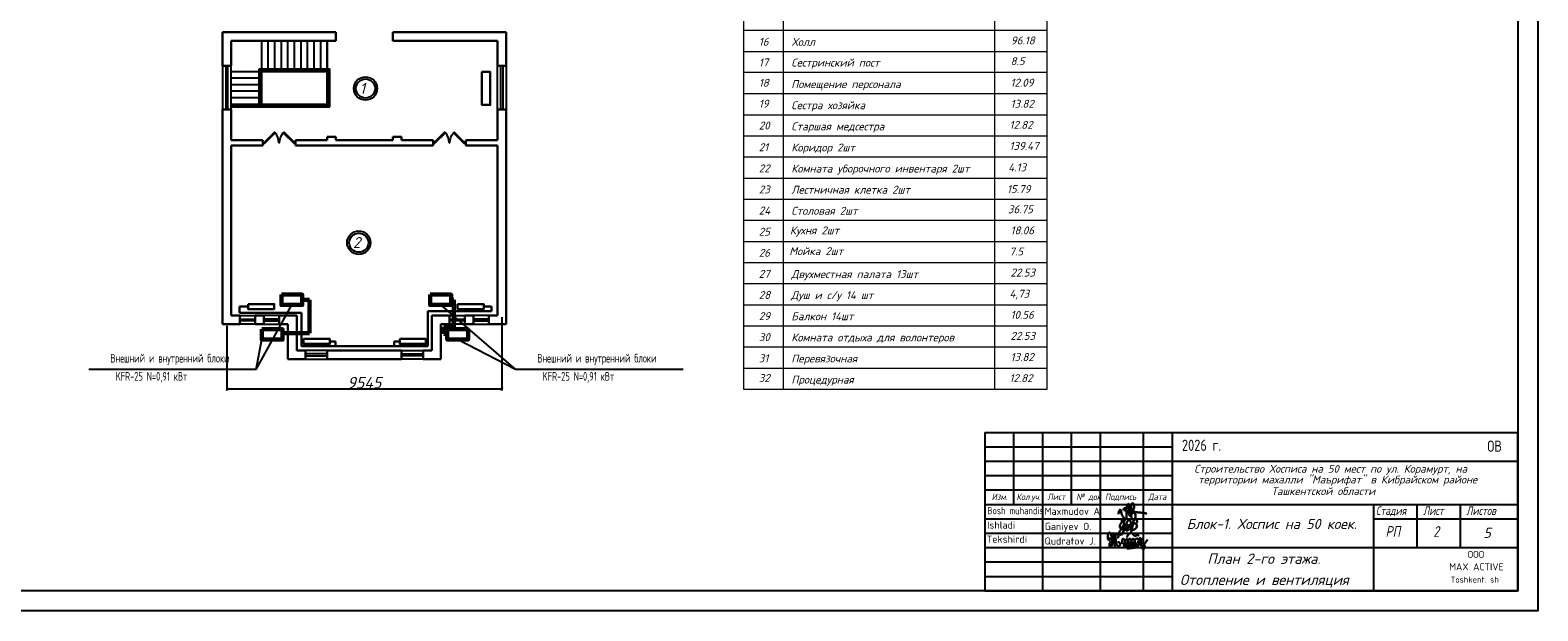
# Model space of a CAD drawing. Header units: millimetres. Extents: x -256102 to 1051688, y 9862 to 69256.
# Tile 4 of 33: x -161190 to -108854, y 9862 to 30038. Entities that reach past the tile are written whole.
import ezdxf
from ezdxf.enums import TextEntityAlignment as Align

# ---------------------------------------------------------------- set-up
doc = ezdxf.new("R2010")
doc.units = ezdxf.units.MM
for name, color, linetype in [('STR. Spesifikasiya', 7, 'Continuous'), ('Выносные', 8, 'Continuous'), ('желтые', 2, 'Continuous')]:
    doc.layers.add(name, color=color, linetype=linetype)
doc.layers.add('Надписи', color=51, linetype='Continuous', lineweight=30)
doc.layers.add('Текст', color=7, linetype='Continuous', lineweight=13)
doc.styles.add('COMPLEX', font='isocpeur.ttf')
doc.styles.add('GOST 2.304', font='CS_Gost2304.shx')
doc.styles.get("Standard").update_dxf_attribs({"font": 'isocpeui.ttf'})
doc.styles.add('style1', font='isocpeui.ttf', dxfattribs={"height": 80})
doc.styles.add('style4', font='isocpeur.ttf', dxfattribs={"height": 350})
doc.styles.add('ГОСТ', font='isocpeur.ttf', dxfattribs={"oblique": 15})
doc.styles.add('ГОСТ 300', font='isocpeui.ttf', dxfattribs={"height": 250})
doc.dimstyles.new('ISO-25', dxfattribs={"dimtxt": 400, "dimasz": 100, "dimexe": 50, "dimexo": 50, "dimgap": 20, "dimtad": 1, "dimdec": 0, "dimtxsty": 'Standard', "dimblk": 'ARCHTICK', "dimcen": 20, "dimclrd": 1, "dimclre": 1, "dimadec": 0, "dimazin": 0, "dimtfac": 1, "dimtdec": 0, "dimtmove": 0, "dimatfit": 3, "dimldrblk": 'ARCHTICK', "dimfxl": 1, "dimarcsym": 0})

# ---------------------------------------------------------------- blocks, each defined once
blk = doc.blocks.new('jfgjhsdf')
blk.add_hatch(color=1).paths.add_polyline_path([(-593, 731), (-637, 687), (0, 50), (44, 94)])
at = {"color": 1}
for p, q in [((0, 1000), (0, 950)), ((0, 50), (0, 0))]:
    blk.add_line(p, q, dxfattribs=at)
blk.add_lwpolyline([(0, 50), (-637, 687), (-593, 731), (44, 94), (0, 50)], dxfattribs=at)
blk.add_arc((-33, 130), 821, 87.66201, 132.91472, dxfattribs=at)
blk = doc.blocks.new('_ArchTick')
at = {"color": 0, "linetype": 'ByBlock', "const_width": 0.15}
blk.add_lwpolyline([(-0.5, -0.5), (0.5, 0.5)], dxfattribs=at)
blk = doc.blocks.new('*D18')
at = {"color": 1, "lineweight": -2, "transparency": 16777216}
for p, q in [((-144818, 20071), (-144818, 17521)), ((-154362, 19768), (-154362, 17521)), ((-154362, 17571), (-144818, 17571))]:
    blk.add_line(p, q, dxfattribs=at)
at = {"layer": 'Defpoints', "color": 0, "transparency": 16777216}
for p in [(-144818, 20121), (-154362, 19818), (-144818, 17571)]:
    blk.add_point(p, dxfattribs=at)
at = {"color": 1, "lineweight": -2, "transparency": 16777216, "xscale": 100, "yscale": 100, "zscale": 100, "rotation": 180}
blk.add_blockref('_ArchTick', (-154362, 17571), dxfattribs=at)
at = {"color": 1, "lineweight": -2, "transparency": 16777216, "xscale": 100, "yscale": 100, "zscale": 100}
blk.add_blockref('_ArchTick', (-144818, 17571), dxfattribs=at)
at = {"color": 0, "transparency": 16777216, "insert": (-149590, 17791), "char_height": 400, "attachment_point": 5}
blk.add_mtext('9545', dxfattribs=at)
blk = doc.blocks.new('A$C4c4061ee')
at = {"color": 184, "lineweight": 30}
blk.add_spline([(-39.7, -7.1), (-36.8, 4), (-34, 7.9), (-31.2, -0.1), (-24.1, -16.2), (-16.7, -23.5), (-13.9, -23.5), (-12.5, -17.9), (-12.5, 12.7), (-8.3, 24.8), (-4.4, 27), (-3.4, 21.4), (-5.7, 12.9), (-4.4, 8), (-4.4, -10), (-2, -12.6), (3.3, -10), (9.6, 6.1), (12.6, 19.5), (7.6, 28.9), (4.7, 26.6), (2.4, 16.6), (1.1, -1.2), (2.9, -14.2), (6.8, -24.8), (10.9, -24.8), (15, -21.3), (16.5, -17.2), (16.5, -9.9), (12, 2), (5.9, 7.4), (-2.7, 10.3), (-10, 12.1), (-17, 12.1), (-21.5, 11.2), (-22.5, 7.7), (-20, 5.4), (-14, 3.7), (-0.7, 1.8), (11, 0.5), (22.2, -1.2), (37.6, -2.6), (43.5, -3.6), (49.3, -4.5), (54.9, -6.4)], degree=3, dxfattribs=at)
blk = doc.blocks.new('Odil Ganiyev')
at = {"color": 184, "lineweight": 30}
for points, knots in [([(278093, -189111), (278063, -189124), (277979, -189180), (277976, -189469), (278121, -189357), (278159, -189260), (278167, -189222)], [0, 0, 0, 0, 84.01965, 319.3343, 434.006974, 519.963926, 519.963926, 519.963926, 519.963926]), ([(278167, -189222), (278181, -189151), (278171, -189084), (278111, -189103), (278093, -189111)], [526.826092, 526.826092, 526.826092, 526.826092, 665.559085, 706.396126, 706.396126, 706.396126, 706.396126]), ([(278396, -189316), (278466, -189243), (278495, -189145), (278487, -189009), (278378, -188944), (278332, -188998), (278319, -189020), (278305, -189050), (278280, -189134), (278300, -189288), (278388, -189386)], [0, 0, 0, 0, 210.331661, 341.544209, 437.993539, 521.209993, 521.209993, 521.209993, 602.643394, 823.015149, 823.015149, 823.015149, 823.015149]), ([(278617, -189118), (278680, -189058), (278780, -189127), (278817, -189262), (278675, -189400), (278595, -189412), (278531, -189410)], [498.211239, 498.211239, 498.211239, 498.211239, 560.962433, 628.560844, 789.184895, 992.203079, 992.203079, 992.203079, 992.203079]), ([(278604, -188939), (278630, -188908), (278658, -188890), (278746, -188897), (278776, -188980), (278743, -189054), (278691, -189101), (278617, -189118)], [0, 0, 0, 0, 59.301687, 137.83445, 232.671471, 306.955654, 371.443461, 371.443461, 371.443461, 371.443461])]:
    blk.add_open_spline(points, degree=3, knots=knots, dxfattribs=at)
for points in [[(278174, -189155), (278173, -189633), (278135, -189699), (278036, -189702), (278008, -189605), (278074, -189469), (278128, -189405), (278218, -189288)], [(278009, -189095), (278081, -189029), (278139, -189055), (278204, -188993)], [(278218, -189288), (278220, -189298), (278251, -189229), (278258, -189294), (278315, -189206), (278295, -189231), (278320, -189288), (278380, -189198), (278355, -189239), (278384, -189286), (278449, -189192), (278428, -189223), (278438, -189281), (278515, -189197), (278494, -189208), (278505, -189282), (278604, -188932), (278563, -189514)], [(278213, -189509), (278316, -189388), (278340, -189483), (278421, -189425), (278521, -189382)]]:
    blk.add_spline(points, degree=3, dxfattribs=at)
blk = doc.blocks.new('A$C77aec0c1')
at = {"color": 184, "lineweight": 30}
for points in [[(-78.4, 25.2), (-78.4, 19.8), (-80.1, 15.4), (-82.7, 15.2), (-85.9, 18.3), (-87.6, 24.6), (-87.6, 33.5), (-85.8, 41.5), (-83.2, 44.9), (-79.5, 45.3), (-74.8, 37.3), (-71.4, 24), (-70.3, 12.8), (-70.6, 1.9), (-72.5, -8.2), (-74.5, -11.9), (-76.7, -12.4), (-79.3, -9.8), (-81.1, -2.5), (-80.5, 2.8), (-78.6, 6.3), (-76.3, 8.1), (-74.2, 8.6)], [(-70.3, 8.8), (-64.2, 15.4), (-63.4, 26), (-64.7, 36.5), (-65.8, 41.1), (-66, 40.4), (-65.4, 38.6), (-63.9, 30.6), (-63.4, 26), (-62.4, 17.4), (-61.3, 7.7), (-60.5, -1.3), (-59.7, -9.1), (-59.2, -11.6), (-59.5, -10.3), (-59.8, -8.8), (-61, 4.4), (-61.6, 9.7), (-62.2, 15.2), (-62.4, 16.8), (-60.5, 15), (-58.2, 15.7), (-56.6, 21.2), (-56.7, 31.2), (-55.8, 37.1), (-53.2, 40), (-50, 39.7), (-45.9, 34.7), (-45.4, 29.7), (-46.3, 25.7), (-48.8, 25), (-50.3, 25.3)], [(-56.6, 20.3), (-55.7, 12.4), (-53.4, 2), (-50.9, -4.5), (-47.7, -7.4), (-43.4, -8.2), (-40.2, -6.5), (-38.7, -1.4), (-39.6, 2.9), (-41.5, 6), (-44.2, 7.7), (-47, 7.2), (-47.6, 5.7)], [(-30.4, 1), (-29.8, 17.4), (-28.4, 20.1), (-25.6, 19.9), (-20.5, 13.6), (-18.9, 4.6), (-17.5, -7.1), (-18.5, -11.1), (-21.9, -11.5), (-24, -7.9), (-23.3, -0.6), (-20.4, 7.3), (-17, 14), (-13.9, 18.7), (-9.6, 18.3), (-6.3, 10.9), (-5, -2.4), (-5, -8.8), (-9, -10.1), (-12.3, -6.5), (-11.2, 0.2), (-8.3, 6.3), (-6.9, 12.8), (-4.7, 17.9), (-0.2, 20.5), (4.2, 17.9), (6, 9.7), (7.1, 1), (7.6, -6.8), (4.7, -8.8), (0.1, -8.1), (-0.1, -1.4), (3.2, 6.9), (7.8, 15.8), (10.6, 19.9), (16, 19.6), (19.3, 13.2), (20.4, 0.9), (19.5, -6.1), (16.8, -9.2), (13.6, -8.5), (11.7, -1), (15.1, 6.9), (19.9, 14.2), (24.4, 19.9), (31, 21.1), (35, 14.6), (36.2, 0.9), (34.1, -5.6), (29.3, -6.4), (26.9, -3.5), (30.5, 6.3), (35.4, 12.4), (39.7, 19.3), (40.4, 25.2), (40.7, 24.3), (43.9, -4.9), (43.8, -3.9), (42.9, 9.7), (43.1, 12.5), (45.5, 16.5), (50.4, 21.1), (52.2, 22.2), (51.2, 21.8)], [(-10.4, 26.1), (-11.3, 30.7), (-5.9, 37.4), (1.2, 43.5), (6.2, 44.3), (10.3, 42.2), (12.4, 38), (15, 34.5), (18.4, 33), (24.9, 33.5), (29.4, 34.6), (33.6, 34.4), (35.1, 34)], [(42.9, 10.8), (45.1, 7.7), (48.3, 5.7), (51.7, 3.7), (54.9, -0.4), (57.8, -5.8), (58.9, -10.7), (58.5, -15.5), (56.8, -17.9), (52, -18.5), (48.4, -18.1), (46.1, -15.6), (45.8, -12.6), (48.1, -9.4), (51.1, -6.3), (54.5, -2.6), (57.9, 1), (62.2, 6.3), (66.5, 12.8), (69.8, 17.8)], [(-11.8, -17.3), (-2.7, -17.5), (7.9, -15.9), (17.6, -14.8), (25.1, -13.1), (30.9, -13.1)]]:
    blk.add_spline(points, degree=3, dxfattribs=at)

msp = doc.modelspace()

# ---------------------------------------------------------------- linework, layer by layer
at = {"lineweight": 30}
for p, q in [((-154513.6, 29968.4), (-150574.6, 29968.4)), ((-154513.6, 28794.3), (-154513.6, 29968.4)), ((-150574.6, 29665.4), (-150574.6, 29968.4)), ((-144666.1, 29968.4), (-148605.1, 29968.4)), ((-148605.1, 29665.4), (-148605.1, 29968.4)), ((-144666.1, 28794.3), (-144666.1, 29968.4)), ((-154210.6, 29665.4), (-150574.6, 29665.4)), ((-154210.6, 28794.3), (-154210.6, 29665.4)), ((-144969.1, 29665.4), (-148605.1, 29665.4)), ((-144969.1, 28794.3), (-144969.1, 29665.4)), ((-154513.6, 28794.3), (-154210.6, 28794.3)), ((-144666.1, 28794.3), (-144969.1, 28794.3)), ((-154513.6, 19817.9), (-154513.6, 27279.3)), ((-154513.6, 27279.3), (-154210.6, 27279.3)), ((-154210.6, 26218.8), (-154210.6, 27279.3)), ((-144666.1, 27279.3), (-144969.1, 27279.3)), ((-144969.1, 26218.8), (-144969.1, 27279.3)), ((-144666.1, 19817.9), (-144666.1, 27279.3)), ((-154210.6, 26218.8), (-153112.2, 26218.8)), ((-153112.2, 26029.4), (-153112.2, 26218.8)), ((-151976, 26029.4), (-151976, 26218.8)), ((-151976, 26218.8), (-150877.6, 26218.8)), ((-150877.6, 26332.4), (-150574.6, 26332.4)), ((-150877.6, 26332.4), (-150877.6, 26218.8)), ((-150574.6, 26332.4), (-150574.6, 26218.8)), ((-150574.6, 26218.8), (-148605.1, 26218.8)), ((-148605.1, 26332.4), (-148302.1, 26332.4)), ((-148605.1, 26332.4), (-148605.1, 26218.8)), ((-148302.1, 26332.4), (-148302.1, 26218.8)), ((-148302.1, 26218.8), (-147203.7, 26218.8)), ((-147203.7, 26029.4), (-147203.7, 26218.8)), ((-146067.5, 26029.4), (-146067.5, 26218.8)), ((-146067.5, 26218.8), (-144969.1, 26218.8)), ((-154210.6, 20120.9), (-154210.6, 26029.4)), ((-154210.6, 26029.4), (-153112.2, 26029.4)), ((-151976, 26029.4), (-147203.7, 26029.4)), ((-146067.5, 26029.4), (-144969.1, 26029.4)), ((-144969.1, 20120.9), (-144969.1, 26029.4)), ((-153627.8, 20435.6), (-153917.8, 20435.6)), ((-153917.8, 20435.6), (-153917.8, 20217.3)), ((-145442.6, 20435.6), (-145175.7, 20435.6)), ((-145175.7, 20435.6), (-145175.7, 20274.2)), ((-154210.6, 20120.9), (-153907.6, 20120.9)), ((-153917.8, 20217.3), (-151766.1, 20217.3)), ((-153907.6, 20120.9), (-153907.6, 19817.9)), ((-153377.3, 20120.9), (-153377.3, 19817.9)), ((-153377.3, 20120.9), (-153074.3, 20120.9)), ((-153074.3, 20120.9), (-153074.3, 19817.9)), ((-152544.1, 20120.9), (-152544.1, 19817.9)), ((-152544.1, 20120.9), (-151938.1, 20120.9)), ((-151938.1, 20120.9), (-151938.1, 18908.9)), ((-151766.1, 20217.3), (-151766.1, 19053)), ((-147381.8, 19053), (-147381.8, 20274.2)), ((-147381.8, 20274.2), (-145175.7, 20274.2)), ((-147241.6, 20120.9), (-147241.6, 18908.9)), ((-146635.6, 20120.9), (-147241.6, 20120.9)), ((-146635.6, 20120.9), (-146635.6, 19817.9)), ((-145802.3, 20120.9), (-146105.3, 20120.9)), ((-146105.3, 20120.9), (-146105.3, 19817.9)), ((-145802.3, 20120.9), (-145802.3, 19817.9)), ((-145272.1, 20120.9), (-145272.1, 19817.9)), ((-144969.1, 20120.9), (-145272.1, 20120.9)), ((-154513.6, 19817.9), (-153907.6, 19817.9)), ((-153377.3, 19817.9), (-153074.3, 19817.9)), ((-152544.1, 19817.9), (-152241.1, 19817.9)), ((-152241.1, 19817.9), (-152241.1, 18605.9)), ((-146938.6, 19817.9), (-146938.6, 18605.9)), ((-146635.6, 19817.9), (-146938.6, 19817.9)), ((-145802.3, 19817.9), (-146105.3, 19817.9)), ((-144666.1, 19817.9), (-145272.1, 19817.9)), ((-151938.1, 18908.9), (-151635.1, 18908.9)), ((-151766.1, 19053), (-147381.8, 19053)), ((-151635.1, 18908.9), (-151635.1, 18605.9)), ((-150877.6, 18908.9), (-150877.6, 18605.9)), ((-150877.6, 18908.9), (-148302.1, 18908.9)), ((-150783, 19223.6), (-150591.2, 19223.6)), ((-150591.2, 19223.6), (-150591.2, 19053)), ((-148555, 19223.6), (-148363.2, 19223.6)), ((-148555, 19223.6), (-148555, 19053)), ((-148302.1, 18908.9), (-148302.1, 18605.9)), ((-147544.6, 18908.9), (-147544.6, 18605.9)), ((-147544.6, 18908.9), (-147241.6, 18908.9)), ((-152241.1, 18605.9), (-151635.1, 18605.9)), ((-150877.6, 18605.9), (-148302.1, 18605.9)), ((-147544.6, 18605.9), (-146938.6, 18605.9))]:
    msp.add_line(p, q, dxfattribs=at)
for p, q in [((-153150.1, 27468.7), (-153150.1, 29665.4)), ((-152922.8, 28604.9), (-152922.8, 29665.4)), ((-152695.6, 28604.9), (-152695.6, 29665.4)), ((-152468.3, 28604.9), (-152468.3, 29665.4)), ((-152241.1, 28604.9), (-152241.1, 29665.4)), ((-152013.8, 28604.9), (-152013.8, 29665.4)), ((-151786.6, 28604.9), (-151786.6, 29665.4)), ((-151559.3, 28604.9), (-151559.3, 29665.4)), ((-151332.1, 28604.9), (-151332.1, 29665.4)), ((-151104.8, 28604.9), (-151104.8, 29665.4)), ((-150877.6, 27468.7), (-150877.6, 29665.4)), ((-150877.6, 29665.4), (-150877.6, 27468.7)), ((-154210.6, 28604.9), (-150877.6, 28604.9)), ((-154210.6, 28377.7), (-153150.1, 28377.7)), ((-154210.6, 28150.4), (-153150.1, 28150.4)), ((-154210.6, 27923.2), (-153150.1, 27923.2)), ((-154210.6, 27695.9), (-153150.1, 27695.9)), ((-154210.6, 27468.7), (-150877.6, 27468.7)), ((-153347.5, 18243.2), (-152105.5, 20490)), ((-146943.2, 20490), (-144337.7, 18243.2)), ((-153347.5, 18243.2), (-153153.4, 19288)), ((-128052.1, 16061), (-109554, 16061)), ((-128052.1, 16061), (-128052.1, 10561.6)), ((-127052.2, 16061), (-127052.2, 13561.3)), ((-126052.3, 16061), (-126052.3, 10561.6)), ((-125052.4, 16061), (-125052.4, 13561.3)), ((-124052.5, 16061), (-124052.5, 10561.6)), ((-122552.7, 16061), (-122552.7, 10561.6)), ((-121552.8, 16061), (-121552.8, 10561.6)), ((-128052.1, 15561.1), (-121552.8, 15561.1)), ((-128052.1, 15061.1), (-121552.8, 15061.1)), ((-121552.8, 15061.1), (-109554, 15061.1)), ((-128052.1, 14561.2), (-121552.8, 14561.2)), ((-128052.1, 14061.2), (-121552.8, 14061.2)), ((-128052.1, 13561.3), (-109554, 13561.3)), ((-114553.5, 13561.3), (-114553.5, 10561.6)), ((-113053.6, 13561.3), (-113053.6, 12061.4)), ((-113053.6, 13561.3), (-113053.6, 12061.4)), ((-113053.6, 13561.3), (-113053.6, 13061.3)), ((-111553.8, 13561.3), (-111553.8, 12061.4)), ((-111553.8, 13561.3), (-111553.8, 12061.4)), ((-111553.8, 13561.3), (-111553.8, 13061.3)), ((-128052.1, 13061.3), (-121552.8, 13061.3)), ((-128052.1, 12561.4), (-121552.8, 12561.4)), ((-114553.5, 13061.3), (-109554, 13061.3)), ((-128052.1, 12061.4), (-109554, 12061.4)), ((-128052.1, 11561.5), (-121552.8, 11561.5)), ((-128052.1, 11061.5), (-121552.8, 11061.5))]:
    msp.add_line(p, q)
at = {"color": 1}
for p, q in [((-154513.6, 28794.3), (-154513.6, 27279.3)), ((-154392.4, 28794.3), (-154392.4, 27279.3)), ((-154331.8, 27279.3), (-154331.8, 28794.3)), ((-154210.6, 27279.3), (-154210.6, 28794.3)), ((-144969.1, 27279.3), (-144969.1, 28794.3)), ((-144847.9, 27279.3), (-144847.9, 28794.3)), ((-144787.3, 28794.3), (-144787.3, 27279.3)), ((-144666.1, 28794.3), (-144666.1, 27279.3)), ((-153241, 27468.7), (-153241, 28695.8)), ((-153241, 28695.8), (-150786.7, 28695.8)), ((-153195.5, 27468.7), (-153195.5, 28650.4)), ((-153195.5, 28650.4), (-150832.1, 28650.4)), ((-150832.1, 27423.2), (-150832.1, 28650.4)), ((-150786.7, 27377.8), (-150786.7, 28695.8)), ((-154210.6, 27423.2), (-150832.1, 27423.2)), ((-154210.6, 27377.8), (-150786.7, 27377.8)), ((-153907.6, 20120.9), (-153377.3, 20120.9)), ((-153907.6, 19999.7), (-153377.3, 19999.7)), ((-153377.3, 19939.1), (-153907.6, 19939.1)), ((-152544.1, 20120.9), (-153074.3, 20120.9)), ((-152544.1, 19999.7), (-153074.3, 19999.7)), ((-153074.3, 19939.1), (-152544.1, 19939.1)), ((-146635.6, 20120.9), (-146105.3, 20120.9)), ((-146635.6, 19999.7), (-146105.3, 19999.7)), ((-146105.3, 19939.1), (-146635.6, 19939.1)), ((-145272.1, 20120.9), (-145802.3, 20120.9)), ((-145272.1, 19999.7), (-145802.3, 19999.7)), ((-145802.3, 19939.1), (-145272.1, 19939.1)), ((-153377.3, 19817.9), (-153907.6, 19817.9)), ((-153074.3, 19817.9), (-152544.1, 19817.9)), ((-146105.3, 19817.9), (-146635.6, 19817.9)), ((-145802.3, 19817.9), (-145272.1, 19817.9)), ((-150877.6, 18908.9), (-151635.1, 18908.9)), ((-148302.1, 18908.9), (-147544.6, 18908.9)), ((-150877.6, 18787.7), (-151635.1, 18787.7)), ((-151635.1, 18727.1), (-150877.6, 18727.1)), ((-151635.1, 18605.9), (-150877.6, 18605.9)), ((-148302.1, 18787.7), (-147544.6, 18787.7)), ((-147544.6, 18727.1), (-148302.1, 18727.1)), ((-147544.6, 18605.9), (-148302.1, 18605.9))]:
    msp.add_line(p, q, dxfattribs=at)
at = {"lineweight": 60}
for p, q in [((-151743.6, 20669.9), (-151492.4, 20669.9)), ((-151492.4, 20669.9), (-151492.4, 19504.4)), ((-146581.3, 20669.9), (-146478.7, 20669.9)), ((-146478.7, 20669.9), (-146478.7, 19732.2)), ((-151492.4, 19504.4), (-152429.7, 19504.4)), ((-146478.7, 19732.2), (-146830.8, 19732.2)), ((-146830.8, 19732.2), (-146830.8, 19482.7)), ((-146830.8, 19482.7), (-146714.7, 19467.9))]:
    msp.add_line(p, q, dxfattribs=at)
for points in [[(-192845.6, 69255.7), (-108854, 69255.7), (-108854, 9861.7), (-192845.6, 9861.7), (-192845.6, 69255.7)], [(-128052.1, 10561.6), (-109554, 10561.6), (-109554, 16061)]]:
    msp.add_lwpolyline(points)
msp.add_lwpolyline([(-190845.8, 68555.8), (-109554, 68555.8), (-109554, 10561.6), (-190845.8, 10561.6)], close=True)
at = {"lineweight": 30}
for points in [[(-145505.6, 28585.5), (-145217.2, 28585.5), (-145217.2, 27438.5), (-145505.6, 27438.5)], [(-153627.8, 20522.2), (-152714.6, 20522.2), (-152714.6, 20348.9), (-153627.8, 20348.9)], [(-146355.8, 20522.2), (-145442.6, 20522.2), (-145442.6, 20348.9), (-146355.8, 20348.9)], [(-151696.2, 19310.2), (-150783, 19310.2), (-150783, 19136.9), (-151696.2, 19136.9)], [(-148363.2, 19310.2), (-147450, 19310.2), (-147450, 19136.9), (-148363.2, 19136.9)]]:
    msp.add_lwpolyline(points, close=True, dxfattribs=at)
at = {"lineweight": 60}
for points in [[(-152467.4, 20849.8), (-151743.6, 20849.8), (-151743.6, 20490), (-152467.4, 20490)], [(-147305, 20849.8), (-146581.3, 20849.8), (-146581.3, 20490), (-147305, 20490)], [(-153153.4, 19647.8), (-152429.7, 19647.8), (-152429.7, 19288), (-153153.4, 19288)], [(-146714.7, 19647.8), (-145990.9, 19647.8), (-145990.9, 19288), (-146714.7, 19288)]]:
    msp.add_lwpolyline(points, close=True, dxfattribs=at)
at = {"color": 1}
for centre, radius in [((-149549.1, 28009.7), 406.8), ((-149549.1, 28009.7), 331), ((-149781.8, 22652.1), 406.8), ((-149781.8, 22652.1), 331)]:
    msp.add_circle(centre, radius, dxfattribs=at)
at = {"layer": 'Выносные', "color": 0, "lineweight": 25}
for p, q in [((-153347.5, 18243.2), (-159157.4, 18243.2)), ((-138527.8, 18243.2), (-144337.7, 18243.2))]:
    msp.add_line(p, q, dxfattribs=at)
at = {"layer": 'желтые', "color": 7}
msp.add_line((-144337.7, 18243.2), (-146352.8, 19288), dxfattribs=at)
at = {"layer": 'Текст', "color": 0, "lineweight": 9}
for p, q in [((-136423.4, 41967.5), (-136423.4, 17566)), ((-135048.5, 41967.5), (-135048.5, 17566)), ((-127715.9, 41967.5), (-127715.9, 17566)), ((-125882.8, 17566), (-125882.8, 41967.5)), ((-136423.4, 30031.4), (-125882.8, 30031.4)), ((-136423.4, 29298.1), (-125882.8, 29298.1)), ((-136423.4, 28579.5), (-125882.8, 28579.5)), ((-136423.4, 28579.5), (-125882.8, 28579.5)), ((-136423.4, 27831.6), (-125882.8, 27831.6)), ((-136423.4, 27098.4), (-125882.8, 27098.4)), ((-136423.4, 26365.1), (-125882.8, 26365.1)), ((-136423.4, 25631.8), (-125882.8, 25631.8)), ((-136423.4, 24898.6), (-125882.8, 24898.6)), ((-136423.4, 24165.3), (-125882.8, 24165.3)), ((-136423.4, 23432.1), (-125882.8, 23432.1)), ((-136423.4, 22698.8), (-125882.8, 22698.8)), ((-136423.4, 21965.5), (-125882.8, 21965.5)), ((-136423.4, 21232.3), (-125882.8, 21232.3)), ((-136423.4, 20499), (-125882.8, 20499)), ((-136423.4, 19765.8), (-125882.8, 19765.8)), ((-136423.4, 19032.5), (-125882.8, 19032.5)), ((-136423.4, 18299.2), (-125882.8, 18299.2)), ((-136423.4, 17566), (-125882.8, 17566))]:
    msp.add_line(p, q, dxfattribs=at)

# ---------------------------------------------------------------- block references
for name, p, xscale, yscale, zscale, rotation in [('jfgjhsdf', (-153112.2, 26124.1), 0.5826923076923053, 0.5826923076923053, 0.5826923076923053, 270), ('jfgjhsdf', (-151976, 26124.1), -0.5826923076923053, 0.5826923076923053, 0.5826923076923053, 90), ('jfgjhsdf', (-147203.7, 26124.1), 0.5826923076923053, 0.5826923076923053, 0.5826923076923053, 270), ('jfgjhsdf', (-146067.5, 26124.1), -0.5826923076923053, 0.5826923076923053, 0.5826923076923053, 90), ('Odil Ganiyev', (-304504.6, 179874.4), 0.7326778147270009, 0.7326778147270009, 0.7326778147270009, 351.5695638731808)]:
    msp.add_blockref(name, p, dxfattribs=dict(xscale=xscale, yscale=yscale, zscale=zscale, rotation=rotation))
for name, p, xscale, yscale, zscale in [('A$C4c4061ee', (-122997.3, 13298.1), 10.45975922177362, 10.45975922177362, 10.45975922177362), ('A$C77aec0c1', (-123015.1, 12184.7), 8.776011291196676, 8.776011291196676, 8.776011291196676)]:
    msp.add_blockref(name, p, dxfattribs=dict(xscale=xscale, yscale=yscale, zscale=zscale))

# ---------------------------------------------------------------- texts
for s, height, style, p in [('Холл', 274.97, 'ГОСТ 300', (-134755.6, 29490.1)), ('96.18', 274.97, 'ГОСТ 300', (-127146.1, 29541.9)), ('Сестринский пост', 274.973, 'ГОСТ 300', (-134766.6, 28771.4)), ('8.5', 274.97, 'ГОСТ 300', (-127158.8, 28823.2)), ('Помещение персонала', 274.973, 'ГОСТ 300', (-134770.6, 28023.6)), ('12.09', 274.97, 'ГОСТ 300', (-127158.8, 28075.4)), ('Сестра хозяйка', 274.973, 'ГОСТ 300', (-134766.8, 27290.3)), ('13.82', 274.97, 'ГОСТ 300', (-127158.4, 27342.1)), ('Старшая медсестра', 274.973, 'ГОСТ 300', (-134766.8, 26557.1)), ('12.82', 274.97, 'ГОСТ 300', (-127196.9, 26608.9)), ('Коридор 2шт', 274.973, 'ГОСТ 300', (-134766.6, 25823.8)), ('139.47', 274.97, 'ГОСТ 300', (-127196.9, 25875.6)), ('Комната уборочного инвентаря 2шт', 274.973, 'ГОСТ 300', (-134766.8, 25090.5)), ('4.13', 274.97, 'ГОСТ 300', (-127238, 25132.6)), ('Лестничная клетка 2шт', 274.973, 'ГОСТ 300', (-134766.6, 24357.3)), ('15.79', 274.97, 'ГОСТ 300', (-127282.6, 24379.1)), ('Столовая 2шт', 274.973, 'ГОСТ 300', (-134767, 23624)), ('36.75', 274.97, 'ГОСТ 300', (-127250.7, 23675.8)), ('Кухня 2шт', 274.97, 'ГОСТ 300', (-134815.5, 22942.6)), ('18.06', 274.97, 'ГОСТ 300', (-127158.4, 22942.6)), ('Мойка 2шт', 274.97, 'ГОСТ 300', (-134837.3, 22220.8)), ('7.5', 274.97, 'ГОСТ 300', (-127196.9, 22209.3)), ('Двухместная палата 13шт', 274.973, 'ГОСТ 300', (-134766.6, 21424.2)), ('22.53', 274.97, 'ГОСТ 300', (-127158.4, 21476.1)), ('Душ и с/у 14 шт', 274.973, 'ГОСТ 300', (-134779.7, 20691)), ('4,73', 274.97, 'ГОСТ 300', (-127196.9, 20742.8)), ('Балкон 14шт', 274.973, 'ГОСТ 300', (-134766.6, 19957.7)), ('10.56', 274.97, 'ГОСТ 300', (-127158.4, 20009.5)), ('Комната отдыха для волонтеров', 274.973, 'ГОСТ 300', (-134766.6, 19224.5)), ('22.53', 274.97, 'ГОСТ 300', (-127158.4, 19276.3)), ('Перевязочная', 274.973, 'ГОСТ 300', (-134766.8, 18491.2)), ('13.82', 274.97, 'ГОСТ 300', (-127158.4, 18543)), ('Процедурная', 274.973, 'ГОСТ 300', (-134766.8, 17757.9)), ('12.82', 274.97, 'ГОСТ 300', (-127196.9, 17809.8)), ('План 2-го этажа.', 359.574, 'style1', (-120327.8, 11494.5)), ('MAX ACTIVE', 243.53, 'COMPLEX', (-111932, 11272)), ('ООО', 243.53, 'COMPLEX', (-111288.3, 11703.2)), ('Отопление и вентиляция', 359.574, 'style1', (-121278.3, 10762.1))]:
    msp.add_text(s, height=height, dxfattribs=dict(style=style)).set_placement(p)
at = {"color": 1}
for s, p in [('1', (-149750.9, 27828.2)), ('2', (-149983.6, 22470.6))]:
    msp.add_text(s, height=378.8, dxfattribs=at).set_placement(p)
for s, p in [('Строительство Хосписа на 50 мест по ул. Корамурт, на', (-120783.6, 14664.1)), ('территории махалли "Маърифат" в Кибрайском районе', (-120644.6, 14287.1)), ('Ташкентской области', (-118102.3, 13885.7))]:
    msp.add_text(s, height=270.723).set_placement(p)
at = {"style": 'style1', "width": 0.8}
for s, height, p in [('Изм.', 224.98, (-127815, 13710.8)), ('Кол.уч.', 224.98, (-126950.5, 13710.8)), ('Лист', 224.98, (-125880.7, 13710.8)), ('№ док', 224.98, (-124877.2, 13710.8)), ('Подпись', 224.98, (-123877.3, 13710.8)), ('Дата', 224.98, (-122377.5, 13710.8)), ('Стадия', 296.97, (-114475.5, 13193.2)), ('Лист', 296.97, (-112839, 13193.2)), ('Листов', 296.97, (-111339.2, 13193.2)), ('РП', 371.21, (-114138.9, 12434)), ('2', 371.2, (-112481.1, 12433.9))]:
    msp.add_text(s, height=height, dxfattribs=at).set_placement(p)
at = {"color": 0, "linetype": 'Continuous', "lineweight": -2, "style": 'COMPLEX', "width": 0.85}
msp.add_text('Bosh muhandis', height=250, dxfattribs=at).set_placement((-126988.8, 13343.4), align=Align.MIDDLE_CENTER)
at = {"color": 0, "linetype": 'Continuous', "lineweight": -2, "style": 'COMPLEX'}
for s, p in [('Maxmudov A.', (-125979.6, 13197.8)), ('Ganiyev O.', (-125970.8, 12672.1)), ('Qudratov J.', (-125979.6, 12164.8))]:
    msp.add_text(s, height=250, dxfattribs=at).set_placement(p)
for s, p in [('Ishladi', (-127485.1, 12844.4)), ('Tekshirdi', (-127286.8, 12351.5))]:
    msp.add_text(s, height=250, dxfattribs=at).set_placement(p, align=Align.MIDDLE_CENTER)
at = {"color": 7, "lineweight": 50, "style": 'ГОСТ', "oblique": 15}
msp.add_text('Блок-1. Хоспис на 50 коек.', height=350, dxfattribs=at).set_placement((-121041.8, 12707.4))
at = {"ltscale": 100, "style": 'COMPLEX'}
msp.add_text('Toshkent. sh', height=206.667, dxfattribs=at).set_placement((-110210.1, 10843.8), align=Align.RIGHT)
at = {"layer": 'STR. Spesifikasiya', "style": 'ГОСТ 300'}
for s, p in [('16', (-135896.5, 29497.2)), ('17', (-135896.5, 28778.6)), ('18', (-135896.5, 28071.8)), ('19', (-135896.5, 27345)), ('20', (-135896.5, 26584.9)), ('21', (-135896.5, 25830.9)), ('22', (-135896.5, 25097.7)), ('23', (-135896.5, 24364.4)), ('24', (-135896.5, 23631.2)), ('25', (-135896.5, 22897.9)), ('26', (-135896.5, 22164.6)), ('27', (-135896.5, 21431.4)), ('28', (-135896.5, 20698.1)), ('29', (-135896.5, 19964.9)), ('30', (-135896.5, 19231.6)), ('31', (-135896.5, 18498.3)), ('32', (-135896.5, 17812.6))]:
    msp.add_text(s, height=274.97, dxfattribs=at).set_placement(p)
at = {"layer": 'Надписи', "color": 0, "style": 'ГОСТ', "oblique": 15}
msp.add_text('5', height=350, dxfattribs=at).set_placement((-110739.7, 12396.8))
at = {"layer": 'Текст', "style": 'GOST 2.304', "width": 0.8}
for s, p in [('Внешний и внутренний блоки', (-158404.4, 18490)), ('Внешний и внутренний блоки', (-143584.8, 18490)), ('KFR-25 N=0,91 кВт', (-158219.8, 17860.3)), ('KFR-25 N=0,91 кВт', (-143400.1, 17860.3))]:
    msp.add_text(s, height=300, dxfattribs=at).set_placement(p)
at = {"layer": 'Текст', "color": 7, "lineweight": 25, "style": 'style4', "width": 0.8}
for s, p in [('2026 г.', (-121209.3, 15419.5)), ('ОВ', (-110608.1, 15390.4))]:
    msp.add_text(s, height=390, dxfattribs=at).set_placement(p)

# ---------------------------------------------------------------- dimensions: what is measured, and where the dimension line sits
dim = msp.add_linear_dim(base=(-144817.5881311, 17570.9263894), p1=(-154362.0881311, 19817.9257542), p2=(-144817.5881311, 20120.9257542), dimstyle='ISO-25')
dim.commit()
dim.dimension.update_dxf_attribs({"geometry": '*D18', "text_midpoint": (-149589.8381311, 17790.9263894)})

doc.saveas('drawing.dxf')
